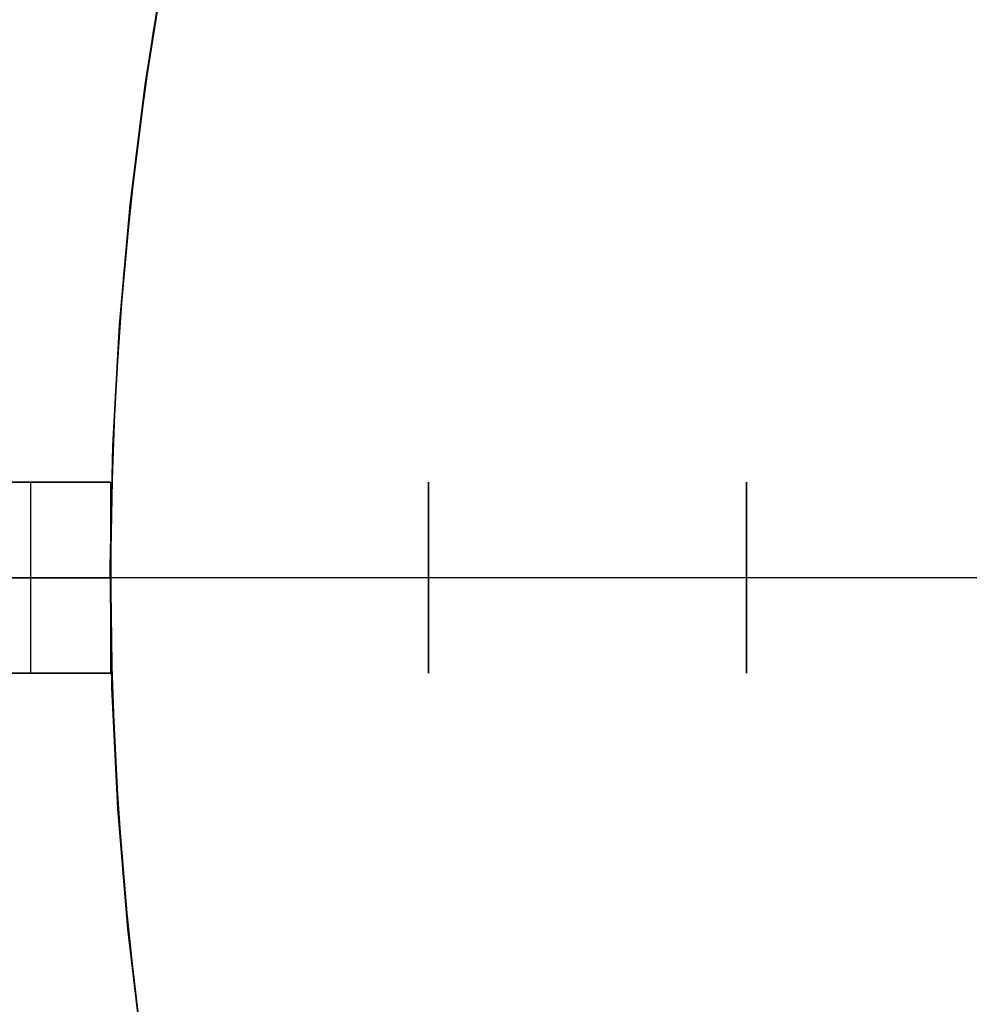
# Model space of a CAD drawing. Header units: millimetres. Extents: x 390 to 1070, y -130 to 550.
# Tile 15 of 57: x 504 to 564, y 183 to 245. Entities that reach past the tile are written whole.
import ezdxf

# ---------------------------------------------------------------- set-up
doc = ezdxf.new("R2010")
doc.units = ezdxf.units.MM

msp = doc.modelspace()

# ---------------------------------------------------------------- linework, layer by layer
at = {"extrusion": (2.27273e-05, -3.59965e-06, 1)}
for points in [[(950.006, 209.999), (949.875, 217.583), (949.483, 225.159), (948.83, 232.716), (947.917, 240.246), (946.745, 247.74), (945.315, 255.19), (943.629, 262.586), (941.689, 269.919), (939.497, 277.181), (937.057, 284.363), (934.37, 291.456), (931.441, 298.453), (928.271, 305.345), (924.867, 312.123), (921.23, 318.78), (917.366, 325.308), (913.28, 331.698), (908.975, 337.944), (904.458, 344.038), (899.734, 349.972), (894.807, 355.74), (889.685, 361.335), (884.373, 366.75), (878.877, 371.978), (873.205, 377.014), (867.362, 381.852), (861.356, 386.485), (855.194, 390.908), (848.883, 395.116), (842.43, 399.104), (835.844, 402.868), (829.132, 406.402), (822.303, 409.702), (815.363, 412.765), (808.322, 415.587), (801.188, 418.165), (793.97, 420.495), (786.675, 422.575), (779.313, 424.403), (771.892, 425.975), (764.422, 427.29), (756.91, 428.348), (749.367, 429.145), (741.801, 429.683), (734.22, 429.959), (726.635, 429.973), (719.053, 429.726), (711.485, 429.218), (703.939, 428.449), (696.423, 427.421), (688.948, 426.134), (681.521, 424.59), (674.152, 422.791), (666.85, 420.739), (659.622, 418.436), (652.478, 415.886), (645.427, 413.091), (638.475, 410.054), (631.633, 406.78), (624.908, 403.272), (618.307, 399.534), (611.84, 395.57), (605.513, 391.386), (599.333, 386.987), (593.31, 382.377), (587.448, 377.562), (581.756, 372.548), (576.241, 367.34), (570.908, 361.946), (565.764, 356.371), (560.816, 350.622), (556.069, 344.705), (551.528, 338.629), (547.2, 332.4), (543.089, 326.025), (539.2, 319.512), (535.538, 312.869), (532.107, 306.104), (528.912, 299.224), (525.956, 292.239), (523.242, 285.155), (520.774, 277.983)], [(949.998, 210), (949.867, 217.585), (949.475, 225.16), (948.822, 232.717), (947.909, 240.247), (946.737, 247.742), (945.307, 255.191), (943.621, 262.587), (941.681, 269.92), (939.49, 277.182), (937.049, 284.364), (934.362, 291.458), (931.433, 298.455), (928.264, 305.346), (924.859, 312.125), (921.222, 318.781), (917.358, 325.309), (913.272, 331.7), (908.968, 337.945), (904.45, 344.039), (899.726, 349.974), (894.799, 355.742), (889.677, 361.336), (884.365, 366.751), (878.87, 371.98), (873.197, 377.016), (867.354, 381.853), (861.348, 386.486), (855.186, 390.909), (848.875, 395.117), (842.422, 399.106), (835.836, 402.869), (829.124, 406.403), (822.295, 409.703), (815.355, 412.767), (808.314, 415.589), (801.18, 418.166), (793.962, 420.497), (786.667, 422.577), (779.305, 424.404), (771.884, 425.976), (764.414, 427.292), (756.902, 428.349), (749.359, 429.147), (741.793, 429.684), (734.212, 429.96), (726.627, 429.974), (719.045, 429.727), (711.477, 429.219), (703.931, 428.45), (696.415, 427.422), (688.94, 426.135), (681.513, 424.591), (674.144, 422.792), (666.842, 420.74), (659.614, 418.438), (652.47, 415.887), (645.419, 413.092), (638.468, 410.056), (631.625, 406.781), (624.9, 403.273), (618.299, 399.535), (611.832, 395.572), (605.505, 391.388), (599.325, 386.988), (593.302, 382.378), (587.44, 377.563), (581.749, 372.549), (576.233, 367.341), (570.9, 361.947), (565.756, 356.372), (560.808, 350.623), (556.061, 344.707), (551.52, 338.63), (547.192, 332.401), (543.081, 326.026), (539.192, 319.513), (535.53, 312.87), (532.1, 306.105), (528.904, 299.226), (525.948, 292.24), (523.234, 285.157), (520.766, 277.984)], [(520.774, 277.983), (518.55, 270.713), (516.578, 263.371), (514.862, 255.965), (513.402, 248.504), (512.201, 240.997), (511.26, 233.453), (510.58, 225.882), (510.162, 218.291), (510.007, 210.69), (510.115, 203.089), (510.485, 195.495), (511.117, 187.919), (512.01, 180.37), (513.164, 172.856), (514.577, 165.386), (516.247, 157.969), (518.172, 150.615), (520.351, 143.331), (522.779, 136.127), (525.455, 129.012), (528.376, 121.993), (531.537, 115.079), (534.935, 108.278), (538.566, 101.599), (542.425, 95.049), (546.509, 88.637), (550.812, 82.369), (555.328, 76.254), (560.053, 70.299), (564.982, 64.51), (570.107, 58.896), (575.423, 53.461), (580.924, 48.214), (586.603, 43.159), (592.453, 38.304), (598.467, 33.654), (604.638, 29.215), (610.959, 24.991), (617.423, 20.989), (624.02, 17.212), (630.744, 13.665), (637.587, 10.352), (644.54, 7.279), (651.595, 4.447), (658.744, 1.86), (665.978, -0.478), (673.288, -2.564), (680.667, -4.397), (688.103, -5.974), (695.591, -7.292), (703.119, -8.352), (710.679, -9.15), (718.262, -9.687), (725.859, -9.962), (733.462, -9.974), (741.06, -9.723), (748.645, -9.21), (756.207, -8.435), (763.739, -7.399), (771.23, -6.104), (778.672, -4.551), (786.056, -2.741), (793.373, -0.678), (800.614, 1.637), (807.771, 4.201), (814.835, 7.011), (821.797, 10.063), (828.65, 13.354), (835.386, 16.88), (841.995, 20.636), (848.471, 24.618), (854.805, 28.822), (860.991, 33.242), (867.019, 37.873), (872.885, 42.71), (878.579, 47.746), (884.097, 52.976), (889.43, 58.394), (894.573, 63.993), (899.519, 69.766), (904.263, 75.706), (908.799, 81.807), (913.121, 88.061), (917.225, 94.461), (921.105, 100.998), (924.757, 107.666), (928.176, 114.456), (931.359, 121.36), (934.301, 128.369), (937, 135.477), (939.451, 142.673), (941.652, 149.95), (943.601, 157.298), (945.294, 164.709), (946.73, 172.175), (947.908, 179.685), (948.825, 187.232), (949.481, 194.806), (949.875, 202.398), (950.006, 209.999)], [(520.766, 277.984), (518.542, 270.714), (516.57, 263.372), (514.854, 255.966), (513.394, 248.505), (512.193, 240.999), (511.252, 233.455), (510.572, 225.883), (510.154, 218.292), (509.999, 210.691), (510.107, 203.09), (510.477, 195.497), (511.109, 187.921), (512.003, 180.371), (513.156, 172.857), (514.569, 165.387), (516.239, 157.971), (518.164, 150.616), (520.343, 143.333), (522.771, 136.129), (525.447, 129.013), (528.368, 121.994), (531.529, 115.08), (534.927, 108.279), (538.558, 101.6), (542.417, 95.051), (546.501, 88.638), (550.804, 82.371), (555.32, 76.256), (560.046, 70.3), (564.974, 64.512), (570.099, 58.897), (575.415, 53.462), (580.916, 48.215), (586.595, 43.161), (592.445, 38.306), (598.459, 33.656), (604.63, 29.216), (610.952, 24.992), (617.415, 20.99), (624.012, 17.213), (630.737, 13.666), (637.579, 10.354), (644.532, 7.28), (651.588, 4.448), (658.736, 1.862), (665.97, -0.476), (673.281, -2.563), (680.659, -4.396), (688.096, -5.972), (695.583, -7.291), (703.111, -8.35), (710.671, -9.149), (718.254, -9.686), (725.852, -9.961), (733.454, -9.973), (741.052, -9.722), (748.637, -9.209), (756.2, -8.434), (763.731, -7.398), (771.222, -6.103), (778.664, -4.55), (786.048, -2.74), (793.365, -0.676), (800.606, 1.639), (807.763, 4.203), (814.827, 7.012), (821.789, 10.064), (828.642, 13.355), (835.378, 16.881), (841.987, 20.637), (848.463, 24.619), (854.797, 28.823), (860.983, 33.243), (867.011, 37.874), (872.877, 42.711), (878.571, 47.747), (884.089, 52.978), (889.422, 58.395), (894.565, 63.994), (899.511, 69.767), (904.255, 75.708), (908.791, 81.808), (913.113, 88.062), (917.217, 94.462), (921.097, 100.999), (924.749, 107.667), (928.168, 114.457), (931.351, 121.361), (934.294, 128.371), (936.992, 135.478), (939.443, 142.674), (941.644, 149.951), (943.593, 157.299), (945.286, 164.711), (946.722, 172.176), (947.9, 179.686), (948.817, 187.233), (949.473, 194.807), (949.867, 202.399), (949.998, 210)]]:
    msp.add_lwpolyline(points, dxfattribs=at)
at = {"extrusion": (-2.27273e-05, 3.59965e-06, 1)}
for points in [[(520.762, 277.985), (523.23, 285.157), (525.944, 292.241), (528.9, 299.226), (532.096, 306.106), (535.526, 312.871), (539.188, 319.514), (543.077, 326.027), (547.188, 332.402), (551.516, 338.631), (556.057, 344.707), (560.804, 350.623), (565.752, 356.373), (570.896, 361.948), (576.229, 367.342), (581.745, 372.549), (587.436, 377.564), (593.298, 382.379), (599.321, 386.989), (605.501, 391.388), (611.828, 395.572), (618.295, 399.536), (624.896, 403.274), (631.621, 406.782), (638.464, 410.056), (645.415, 413.093), (652.466, 415.888), (659.61, 418.438), (666.838, 420.741), (674.14, 422.793), (681.509, 424.592), (688.936, 426.136), (696.411, 427.423), (703.927, 428.451), (711.473, 429.22), (719.041, 429.728), (726.623, 429.975), (734.208, 429.961), (741.789, 429.685), (749.355, 429.147), (756.898, 428.35), (764.41, 427.292), (771.88, 425.977), (779.301, 424.404), (786.663, 422.577), (793.958, 420.497), (801.176, 418.167), (808.31, 415.589), (815.351, 412.767), (822.291, 409.704), (829.12, 406.404), (835.832, 402.87), (842.418, 399.106), (848.871, 395.118), (855.182, 390.91), (861.344, 386.487), (867.35, 381.854), (873.193, 377.016), (878.866, 371.98), (884.361, 366.752), (889.673, 361.337), (894.795, 355.742), (899.722, 349.974), (904.446, 344.04), (908.964, 337.946), (913.268, 331.7), (917.354, 325.31), (921.218, 318.782), (924.855, 312.125), (928.26, 305.347), (931.429, 298.455), (934.358, 291.458), (937.045, 284.365), (939.486, 277.183), (941.677, 269.921), (943.617, 262.587), (945.303, 255.192), (946.733, 247.742), (947.905, 240.248), (948.818, 232.718), (949.471, 225.16), (949.863, 217.585), (949.994, 210.001)], [(520.77, 277.983), (523.238, 285.156), (525.952, 292.239), (528.908, 299.225), (532.103, 306.104), (535.534, 312.87), (539.196, 319.513), (543.085, 326.025), (547.196, 332.4), (551.524, 338.63), (556.065, 344.706), (560.812, 350.622), (565.76, 356.371), (570.904, 361.946), (576.237, 367.341), (581.752, 372.548), (587.444, 377.562), (593.306, 382.377), (599.329, 386.987), (605.509, 391.387), (611.836, 395.571), (618.303, 399.534), (624.904, 403.272), (631.629, 406.781), (638.471, 410.055), (645.423, 413.092), (652.474, 415.887), (659.618, 418.437), (666.846, 420.739), (674.148, 422.791), (681.517, 424.59), (688.944, 426.134), (696.419, 427.421), (703.935, 428.45), (711.481, 429.219), (719.049, 429.727), (726.631, 429.974), (734.216, 429.959), (741.797, 429.683), (749.363, 429.146), (756.906, 428.348), (764.418, 427.291), (771.888, 425.975), (779.309, 424.403), (786.671, 422.576), (793.966, 420.496), (801.184, 418.166), (808.318, 415.588), (815.359, 412.766), (822.299, 409.703), (829.128, 406.402), (835.84, 402.868), (842.426, 399.105), (848.879, 395.117), (855.19, 390.909), (861.352, 386.485), (867.358, 381.852), (873.201, 377.015), (878.873, 371.979), (884.369, 366.751), (889.681, 361.336), (894.803, 355.741), (899.73, 349.973), (904.454, 344.039), (908.971, 337.945), (913.276, 331.699), (917.362, 325.308), (921.226, 318.781), (924.863, 312.124), (928.267, 305.346), (931.437, 298.454), (934.366, 291.457), (937.053, 284.363), (939.493, 277.181), (941.685, 269.919), (943.625, 262.586), (945.311, 255.19), (946.741, 247.741), (947.913, 240.247), (948.826, 232.716), (949.479, 225.159), (949.871, 217.584), (950.002, 210)], [(949.994, 210.001), (949.863, 202.4), (949.469, 194.808), (948.813, 187.234), (947.896, 179.687), (946.718, 172.177), (945.282, 164.711), (943.589, 157.3), (941.64, 149.951), (939.439, 142.675), (936.988, 135.479), (934.29, 128.371), (931.347, 121.362), (928.164, 114.458), (924.745, 107.668), (921.093, 101), (917.213, 94.463), (913.109, 88.063), (908.787, 81.809), (904.251, 75.708), (899.507, 69.768), (894.561, 63.995), (889.418, 58.396), (884.085, 52.978), (878.567, 47.748), (872.873, 42.712), (867.007, 37.875), (860.979, 33.244), (854.793, 28.824), (848.459, 24.62), (841.983, 20.638), (835.374, 16.881), (828.638, 13.356), (821.785, 10.065), (814.823, 7.013), (807.759, 4.203), (800.602, 1.639), (793.361, -0.676), (786.044, -2.739), (778.66, -4.549), (771.218, -6.102), (763.727, -7.398), (756.196, -8.433), (748.633, -9.208), (741.048, -9.721), (733.45, -9.972), (725.848, -9.96), (718.25, -9.685), (710.667, -9.148), (703.107, -8.35), (695.579, -7.291), (688.092, -5.972), (680.655, -4.395), (673.277, -2.562), (665.966, -0.476), (658.732, 1.862), (651.584, 4.449), (644.528, 7.28), (637.575, 10.354), (630.733, 13.667), (624.008, 17.213), (617.411, 20.99), (610.948, 24.993), (604.626, 29.217), (598.455, 33.656), (592.441, 38.306), (586.591, 43.161), (580.912, 48.216), (575.411, 53.463), (570.095, 58.897), (564.97, 64.512), (560.042, 70.301), (555.316, 76.256), (550.8, 82.371), (546.497, 88.639), (542.413, 95.051), (538.554, 101.601), (534.923, 108.28), (531.525, 115.081), (528.364, 121.995), (525.443, 129.014), (522.767, 136.129), (520.339, 143.333), (518.16, 150.617), (516.235, 157.971), (514.565, 165.388), (513.152, 172.858), (511.999, 180.372), (511.105, 187.921), (510.473, 195.497), (510.103, 203.091), (509.995, 210.692), (510.15, 218.293), (510.568, 225.884), (511.248, 233.455), (512.189, 240.999), (513.39, 248.506), (514.85, 255.967), (516.566, 263.373), (518.538, 270.715), (520.762, 277.985)], [(950.002, 210), (949.871, 202.399), (949.477, 194.806), (948.821, 187.233), (947.904, 179.686), (946.726, 172.175), (945.29, 164.71), (943.597, 157.299), (941.648, 149.95), (939.447, 142.674), (936.996, 135.477), (934.297, 128.37), (931.355, 121.36), (928.172, 114.456), (924.753, 107.666), (921.101, 100.999), (917.221, 94.461), (913.117, 88.062), (908.795, 81.808), (904.259, 75.707), (899.515, 69.766), (894.569, 63.993), (889.426, 58.395), (884.093, 52.977), (878.575, 47.747), (872.881, 42.71), (867.015, 37.874), (860.987, 33.243), (854.801, 28.822), (848.467, 24.619), (841.991, 20.636), (835.382, 16.88), (828.646, 13.355), (821.793, 10.064), (814.831, 7.012), (807.767, 4.202), (800.61, 1.638), (793.369, -0.677), (786.052, -2.741), (778.668, -4.55), (771.226, -6.104), (763.735, -7.399), (756.203, -8.435), (748.641, -9.209), (741.056, -9.722), (733.458, -9.973), (725.855, -9.961), (718.258, -9.687), (710.675, -9.15), (703.115, -8.351), (695.587, -7.292), (688.099, -5.973), (680.663, -4.396), (673.284, -2.564), (665.974, -0.477), (658.74, 1.861), (651.591, 4.447), (644.536, 7.279), (637.583, 10.353), (630.74, 13.665), (624.016, 17.212), (617.419, 20.989), (610.955, 24.992), (604.634, 29.215), (598.463, 33.655), (592.449, 38.305), (586.599, 43.16), (580.92, 48.214), (575.419, 53.462), (570.103, 58.896), (564.978, 64.511), (560.049, 70.3), (555.324, 76.255), (550.808, 82.37), (546.505, 88.638), (542.421, 95.05), (538.562, 101.6), (534.931, 108.279), (531.533, 115.079), (528.372, 121.993), (525.451, 129.012), (522.775, 136.128), (520.347, 143.332), (518.168, 150.615), (516.243, 157.97), (514.573, 165.386), (513.16, 172.856), (512.006, 180.371), (511.113, 187.92), (510.481, 195.496), (510.111, 203.089), (510.003, 210.691), (510.158, 218.292), (510.576, 225.882), (511.256, 233.454), (512.197, 240.998), (513.398, 248.505), (514.858, 255.966), (516.574, 263.371), (518.546, 270.714), (520.77, 277.983)]]:
    msp.add_lwpolyline(points, dxfattribs=at)
for points in [[(533.719, 309.367), (530.389, 302.495), (527.299, 295.512), (524.453, 288.425), (521.855, 281.244), (519.508, 273.977), (517.414, 266.633), (515.577, 259.22), (513.998, 251.749), (512.679, 244.227), (511.622, 236.664), (510.828, 229.069), (510.298, 221.45), (510.033, 213.818), (510.033, 206.182), (510.298, 198.55), (510.828, 190.931), (511.622, 183.336), (512.679, 175.773)], [(533.719, 309.367), (530.389, 302.495), (527.299, 295.512), (524.453, 288.425), (521.855, 281.244), (519.508, 273.977), (517.414, 266.633), (515.577, 259.22), (513.998, 251.749), (512.679, 244.227), (511.622, 236.664), (510.828, 229.069), (510.298, 221.45), (510.033, 213.818), (510.033, 206.182), (510.298, 198.55), (510.828, 190.931), (511.622, 183.336), (512.679, 175.773)], [(510, 216), (500, 216)], [(500, 216), (510, 216)], [(505, 204), (505, 216)], [(505, 204), (505, 216)], [(510, 216), (510, 204)], [(510, 216), (510, 204)], [(530, 216), (530, 204)], [(530, 216), (530, 204)], [(530, 216), (530, 204)], [(530, 216), (530, 204)], [(530, 216), (530, 204)], [(530, 216), (530, 204)], [(530, 204), (530, 216)], [(530, 204), (530, 216)], [(550, 204), (550, 216)], [(550, 216), (550, 204)], [(550, 216), (550, 204)], [(550, 216), (550, 204)], [(550, 204), (550, 216)], [(550, 204), (550, 216)], [(490, 210), (510, 210)], [(490, 210), (510, 210)], [(490, 210), (510, 210)], [(490, 210), (510, 210)], [(710, 210), (490, 210)], [(710, 210), (490, 210)], [(500, 210), (510, 210)], [(510, 210), (500, 210)], [(500, 204), (510, 204)], [(510, 204), (500, 204)]]:
    msp.add_lwpolyline(points)
at = {"extrusion": (0, 1, 0)}
for points in [[(-530, -328.005), (-528.634, -327.982), (-527.27, -327.912), (-525.909, -327.795), (-524.553, -327.632), (-523.204, -327.423), (-521.862, -327.168), (-520.529, -326.868), (-519.208, -326.522), (-517.899, -326.131), (-516.605, -325.695), (-515.326, -325.216), (-514.064, -324.693), (-512.821, -324.128), (-511.597, -323.52), (-510.396, -322.871), (-509.217, -322.182), (-508.062, -321.452), (-506.933, -320.684), (-505.831, -319.877), (-504.756, -319.033), (-503.712, -318.154), (-502.698, -317.238), (-501.716, -316.289), (-500.767, -315.307), (-499.851, -314.293), (-498.972, -313.249), (-498.128, -312.174), (-497.321, -311.072), (-496.553, -309.943), (-495.823, -308.788), (-495.134, -307.609), (-494.485, -306.408), (-493.877, -305.184), (-493.312, -303.941), (-492.789, -302.679), (-492.31, -301.4), (-491.874, -300.106), (-491.483, -298.797), (-491.137, -297.476), (-490.837, -296.143), (-490.582, -294.801), (-490.373, -293.452), (-490.21, -292.096), (-490.093, -290.735), (-490.023, -289.371), (-490, -288.005)], [(-490, 111.995), (-490.023, 113.361), (-490.093, 114.725), (-490.21, 116.086), (-490.373, 117.442), (-490.582, 118.791), (-490.837, 120.133), (-491.137, 121.466), (-491.483, 122.787), (-491.874, 124.096), (-492.31, 125.39), (-492.789, 126.669), (-493.312, 127.931), (-493.877, 129.174), (-494.485, 130.398), (-495.134, 131.599), (-495.823, 132.778), (-496.553, 133.933), (-497.321, 135.062), (-498.128, 136.164), (-498.972, 137.239), (-499.851, 138.283), (-500.767, 139.297), (-501.716, 140.279), (-502.698, 141.228), (-503.712, 142.144), (-504.756, 143.023), (-505.831, 143.867), (-506.933, 144.674), (-508.062, 145.442), (-509.217, 146.172), (-510.396, 146.861), (-511.597, 147.51), (-512.821, 148.118), (-514.064, 148.683), (-515.326, 149.206), (-516.605, 149.685), (-517.899, 150.121), (-519.208, 150.512), (-520.529, 150.858), (-521.862, 151.158), (-523.204, 151.413), (-524.553, 151.622), (-525.909, 151.785), (-527.27, 151.902), (-528.634, 151.972), (-530, 151.995)], [(-530, 251.995), (-529.988, 252.678), (-529.953, 253.36), (-529.895, 254.04), (-529.814, 254.718), (-529.709, 255.393), (-529.582, 256.064), (-529.431, 256.73), (-529.258, 257.391), (-529.063, 258.045), (-528.845, 258.693), (-528.606, 259.332), (-528.344, 259.963), (-528.061, 260.585), (-527.758, 261.196), (-527.433, 261.797), (-527.088, 262.387), (-526.724, 262.964), (-526.339, 263.529), (-525.936, 264.08), (-525.514, 264.617), (-525.074, 265.139), (-524.617, 265.646), (-524.142, 266.137), (-523.651, 266.612), (-523.144, 267.069), (-522.622, 267.509), (-522.085, 267.931), (-521.534, 268.334), (-520.969, 268.719), (-520.392, 269.083), (-519.802, 269.428), (-519.201, 269.753), (-518.59, 270.056), (-517.968, 270.339), (-517.337, 270.601), (-516.698, 270.84), (-516.05, 271.058), (-515.396, 271.253), (-514.735, 271.426), (-514.069, 271.577), (-513.398, 271.704), (-512.723, 271.809), (-512.045, 271.89), (-511.365, 271.948), (-510.683, 271.983), (-510, 271.995)], [(-510, -448.005), (-510.683, -447.993), (-511.365, -447.958), (-512.045, -447.9), (-512.723, -447.819), (-513.398, -447.714), (-514.069, -447.587), (-514.735, -447.436), (-515.396, -447.263), (-516.05, -447.068), (-516.698, -446.85), (-517.337, -446.611), (-517.968, -446.349), (-518.59, -446.066), (-519.201, -445.763), (-519.802, -445.438), (-520.392, -445.093), (-520.969, -444.729), (-521.534, -444.344), (-522.085, -443.941), (-522.622, -443.519), (-523.144, -443.079), (-523.651, -442.622), (-524.142, -442.147), (-524.617, -441.656), (-525.074, -441.149), (-525.514, -440.627), (-525.936, -440.09), (-526.339, -439.539), (-526.724, -438.974), (-527.088, -438.397), (-527.433, -437.807), (-527.758, -437.206), (-528.061, -436.595), (-528.344, -435.973), (-528.606, -435.342), (-528.845, -434.703), (-529.063, -434.055), (-529.258, -433.401), (-529.431, -432.74), (-529.582, -432.074), (-529.709, -431.403), (-529.814, -430.728), (-529.895, -430.05), (-529.953, -429.37), (-529.988, -428.688), (-530, -428.005)], [(-550, -348.005), (-549.988, -347.322), (-549.953, -346.64), (-549.895, -345.96), (-549.814, -345.282), (-549.709, -344.607), (-549.582, -343.936), (-549.431, -343.27), (-549.258, -342.609), (-549.063, -341.955), (-548.845, -341.307), (-548.606, -340.668), (-548.344, -340.037), (-548.061, -339.415), (-547.758, -338.804), (-547.433, -338.203), (-547.088, -337.613), (-546.724, -337.036), (-546.339, -336.471), (-545.936, -335.92), (-545.514, -335.383), (-545.074, -334.861), (-544.617, -334.354), (-544.142, -333.863), (-543.651, -333.388), (-543.144, -332.931), (-542.622, -332.491), (-542.085, -332.069), (-541.534, -331.666), (-540.969, -331.281), (-540.392, -330.917), (-539.802, -330.572), (-539.201, -330.247), (-538.59, -329.944), (-537.968, -329.661), (-537.337, -329.399), (-536.698, -329.16), (-536.05, -328.942), (-535.396, -328.747), (-534.735, -328.574), (-534.069, -328.423), (-533.398, -328.296), (-532.723, -328.191), (-532.045, -328.11), (-531.365, -328.052), (-530.683, -328.017), (-530, -328.005)], [(-530, 151.995), (-530.683, 152.007), (-531.365, 152.042), (-532.045, 152.1), (-532.723, 152.181), (-533.398, 152.286), (-534.069, 152.413), (-534.735, 152.564), (-535.396, 152.737), (-536.05, 152.932), (-536.698, 153.15), (-537.337, 153.389), (-537.968, 153.651), (-538.59, 153.934), (-539.201, 154.237), (-539.802, 154.562), (-540.392, 154.907), (-540.969, 155.271), (-541.534, 155.656), (-542.085, 156.059), (-542.622, 156.481), (-543.144, 156.921), (-543.651, 157.378), (-544.142, 157.853), (-544.617, 158.344), (-545.074, 158.851), (-545.514, 159.373), (-545.936, 159.91), (-546.339, 160.461), (-546.724, 161.026), (-547.088, 161.603), (-547.433, 162.193), (-547.758, 162.794), (-548.061, 163.405), (-548.344, 164.027), (-548.606, 164.658), (-548.845, 165.297), (-549.063, 165.945), (-549.258, 166.599), (-549.431, 167.26), (-549.582, 167.926), (-549.709, 168.597), (-549.814, 169.272), (-549.895, 169.95), (-549.953, 170.63), (-549.988, 171.312), (-550, 171.995)], [(-550, 221.995), (-549.988, 222.678), (-549.953, 223.36), (-549.895, 224.04), (-549.814, 224.718), (-549.709, 225.393), (-549.582, 226.064), (-549.431, 226.73), (-549.258, 227.391), (-549.063, 228.045), (-548.845, 228.693), (-548.606, 229.332), (-548.344, 229.963), (-548.061, 230.585), (-547.758, 231.196), (-547.433, 231.797), (-547.088, 232.387), (-546.724, 232.964), (-546.339, 233.529), (-545.936, 234.08), (-545.514, 234.617), (-545.074, 235.139), (-544.617, 235.646), (-544.142, 236.137), (-543.651, 236.612), (-543.144, 237.069), (-542.622, 237.509), (-542.085, 237.931), (-541.534, 238.334), (-540.969, 238.719), (-540.392, 239.083), (-539.802, 239.428), (-539.201, 239.753), (-538.59, 240.056), (-537.968, 240.339), (-537.337, 240.601), (-536.698, 240.84), (-536.05, 241.058), (-535.396, 241.253), (-534.735, 241.426), (-534.069, 241.577), (-533.398, 241.704), (-532.723, 241.809), (-532.045, 241.89), (-531.365, 241.948), (-530.683, 241.983), (-530, 241.995)], [(-530, -418.005), (-530.683, -417.993), (-531.365, -417.958), (-532.045, -417.9), (-532.723, -417.819), (-533.398, -417.714), (-534.069, -417.587), (-534.735, -417.436), (-535.396, -417.263), (-536.05, -417.068), (-536.698, -416.85), (-537.337, -416.611), (-537.968, -416.349), (-538.59, -416.066), (-539.201, -415.763), (-539.802, -415.438), (-540.392, -415.093), (-540.969, -414.729), (-541.534, -414.344), (-542.085, -413.941), (-542.622, -413.519), (-543.144, -413.079), (-543.651, -412.622), (-544.142, -412.147), (-544.617, -411.656), (-545.074, -411.149), (-545.514, -410.627), (-545.936, -410.09), (-546.339, -409.539), (-546.724, -408.974), (-547.088, -408.397), (-547.433, -407.807), (-547.758, -407.206), (-548.061, -406.595), (-548.344, -405.973), (-548.606, -405.342), (-548.845, -404.703), (-549.063, -404.055), (-549.258, -403.401), (-549.431, -402.74), (-549.582, -402.074), (-549.709, -401.403), (-549.814, -400.728), (-549.895, -400.05), (-549.953, -399.37), (-549.988, -398.688), (-550, -398.005)], [(-530, -328.005), (-528.634, -327.982), (-527.27, -327.912), (-525.909, -327.795), (-524.553, -327.632), (-523.204, -327.423), (-521.862, -327.168), (-520.529, -326.868), (-519.208, -326.522), (-517.899, -326.131), (-516.605, -325.695), (-515.326, -325.216), (-514.064, -324.693), (-512.821, -324.128), (-511.597, -323.52), (-510.396, -322.871), (-509.217, -322.182), (-508.062, -321.452), (-506.933, -320.684), (-505.831, -319.877), (-504.756, -319.033), (-503.712, -318.154), (-502.698, -317.238), (-501.716, -316.289), (-500.767, -315.307), (-499.851, -314.293), (-498.972, -313.249), (-498.128, -312.174), (-497.321, -311.072), (-496.553, -309.943), (-495.823, -308.788), (-495.134, -307.609), (-494.485, -306.408), (-493.877, -305.184), (-493.312, -303.941), (-492.789, -302.679), (-492.31, -301.4), (-491.874, -300.106), (-491.483, -298.797), (-491.137, -297.476), (-490.837, -296.143), (-490.582, -294.801), (-490.373, -293.452), (-490.21, -292.096), (-490.093, -290.735), (-490.023, -289.371), (-490, -288.005)], [(-490, 111.995), (-490.023, 113.361), (-490.093, 114.725), (-490.21, 116.086), (-490.373, 117.442), (-490.582, 118.791), (-490.837, 120.133), (-491.137, 121.466), (-491.483, 122.787), (-491.874, 124.096), (-492.31, 125.39), (-492.789, 126.669), (-493.312, 127.931), (-493.877, 129.174), (-494.485, 130.398), (-495.134, 131.599), (-495.823, 132.778), (-496.553, 133.933), (-497.321, 135.062), (-498.128, 136.164), (-498.972, 137.239), (-499.851, 138.283), (-500.767, 139.297), (-501.716, 140.279), (-502.698, 141.228), (-503.712, 142.144), (-504.756, 143.023), (-505.831, 143.867), (-506.933, 144.674), (-508.062, 145.442), (-509.217, 146.172), (-510.396, 146.861), (-511.597, 147.51), (-512.821, 148.118), (-514.064, 148.683), (-515.326, 149.206), (-516.605, 149.685), (-517.899, 150.121), (-519.208, 150.512), (-520.529, 150.858), (-521.862, 151.158), (-523.204, 151.413), (-524.553, 151.622), (-525.909, 151.785), (-527.27, 151.902), (-528.634, 151.972), (-530, 151.995)], [(-510, 271.995), (-510.683, 271.983), (-511.365, 271.948), (-512.045, 271.89), (-512.723, 271.809), (-513.398, 271.704), (-514.069, 271.577), (-514.735, 271.426), (-515.396, 271.253), (-516.05, 271.058), (-516.698, 270.84), (-517.337, 270.601), (-517.968, 270.339), (-518.59, 270.056), (-519.201, 269.753), (-519.802, 269.428), (-520.392, 269.083), (-520.969, 268.719), (-521.534, 268.334), (-522.085, 267.931), (-522.622, 267.509), (-523.144, 267.069), (-523.651, 266.612), (-524.142, 266.137), (-524.617, 265.646), (-525.074, 265.139), (-525.514, 264.617), (-525.936, 264.08), (-526.339, 263.529), (-526.724, 262.964), (-527.088, 262.387), (-527.433, 261.797), (-527.758, 261.196), (-528.061, 260.585), (-528.344, 259.963), (-528.606, 259.332), (-528.845, 258.693), (-529.063, 258.045), (-529.258, 257.391), (-529.431, 256.73), (-529.582, 256.064), (-529.709, 255.393), (-529.814, 254.718), (-529.895, 254.04), (-529.953, 253.36), (-529.988, 252.678), (-530, 251.995)], [(-530, -428.005), (-529.988, -428.688), (-529.953, -429.37), (-529.895, -430.05), (-529.814, -430.728), (-529.709, -431.403), (-529.582, -432.074), (-529.431, -432.74), (-529.258, -433.401), (-529.063, -434.055), (-528.845, -434.703), (-528.606, -435.342), (-528.344, -435.973), (-528.061, -436.595), (-527.758, -437.206), (-527.433, -437.807), (-527.088, -438.397), (-526.724, -438.974), (-526.339, -439.539), (-525.936, -440.09), (-525.514, -440.627), (-525.074, -441.149), (-524.617, -441.656), (-524.142, -442.147), (-523.651, -442.622), (-523.144, -443.079), (-522.622, -443.519), (-522.085, -443.941), (-521.534, -444.344), (-520.969, -444.729), (-520.392, -445.093), (-519.802, -445.438), (-519.201, -445.763), (-518.59, -446.066), (-517.968, -446.349), (-517.337, -446.611), (-516.698, -446.85), (-516.05, -447.068), (-515.396, -447.263), (-514.735, -447.436), (-514.069, -447.587), (-513.398, -447.714), (-512.723, -447.819), (-512.045, -447.9), (-511.365, -447.958), (-510.683, -447.993), (-510, -448.005)], [(-530, -328.005), (-530.683, -328.017), (-531.365, -328.052), (-532.045, -328.11), (-532.723, -328.191), (-533.398, -328.296), (-534.069, -328.423), (-534.735, -328.574), (-535.396, -328.747), (-536.05, -328.942), (-536.698, -329.16), (-537.337, -329.399), (-537.968, -329.661), (-538.59, -329.944), (-539.201, -330.247), (-539.802, -330.572), (-540.392, -330.917), (-540.969, -331.281), (-541.534, -331.666), (-542.085, -332.069), (-542.622, -332.491), (-543.144, -332.931), (-543.651, -333.388), (-544.142, -333.863), (-544.617, -334.354), (-545.074, -334.861), (-545.514, -335.383), (-545.936, -335.92), (-546.339, -336.471), (-546.724, -337.036), (-547.088, -337.613), (-547.433, -338.203), (-547.758, -338.804), (-548.061, -339.415), (-548.344, -340.037), (-548.606, -340.668), (-548.845, -341.307), (-549.063, -341.955), (-549.258, -342.609), (-549.431, -343.27), (-549.582, -343.936), (-549.709, -344.607), (-549.814, -345.282), (-549.895, -345.96), (-549.953, -346.64), (-549.988, -347.322), (-550, -348.005)], [(-550, 171.995), (-549.988, 171.312), (-549.953, 170.63), (-549.895, 169.95), (-549.814, 169.272), (-549.709, 168.597), (-549.582, 167.926), (-549.431, 167.26), (-549.258, 166.599), (-549.063, 165.945), (-548.845, 165.297), (-548.606, 164.658), (-548.344, 164.027), (-548.061, 163.405), (-547.758, 162.794), (-547.433, 162.193), (-547.088, 161.603), (-546.724, 161.026), (-546.339, 160.461), (-545.936, 159.91), (-545.514, 159.373), (-545.074, 158.851), (-544.617, 158.344), (-544.142, 157.853), (-543.651, 157.378), (-543.144, 156.921), (-542.622, 156.481), (-542.085, 156.059), (-541.534, 155.656), (-540.969, 155.271), (-540.392, 154.907), (-539.802, 154.562), (-539.201, 154.237), (-538.59, 153.934), (-537.968, 153.651), (-537.337, 153.389), (-536.698, 153.15), (-536.05, 152.932), (-535.396, 152.737), (-534.735, 152.564), (-534.069, 152.413), (-533.398, 152.286), (-532.723, 152.181), (-532.045, 152.1), (-531.365, 152.042), (-530.683, 152.007), (-530, 151.995)], [(-530, 241.995), (-530.683, 241.983), (-531.365, 241.948), (-532.045, 241.89), (-532.723, 241.809), (-533.398, 241.704), (-534.069, 241.577), (-534.735, 241.426), (-535.396, 241.253), (-536.05, 241.058), (-536.698, 240.84), (-537.337, 240.601), (-537.968, 240.339), (-538.59, 240.056), (-539.201, 239.753), (-539.802, 239.428), (-540.392, 239.083), (-540.969, 238.719), (-541.534, 238.334), (-542.085, 237.931), (-542.622, 237.509), (-543.144, 237.069), (-543.651, 236.612), (-544.142, 236.137), (-544.617, 235.646), (-545.074, 235.139), (-545.514, 234.617), (-545.936, 234.08), (-546.339, 233.529), (-546.724, 232.964), (-547.088, 232.387), (-547.433, 231.797), (-547.758, 231.196), (-548.061, 230.585), (-548.344, 229.963), (-548.606, 229.332), (-548.845, 228.693), (-549.063, 228.045), (-549.258, 227.391), (-549.431, 226.73), (-549.582, 226.064), (-549.709, 225.393), (-549.814, 224.718), (-549.895, 224.04), (-549.953, 223.36), (-549.988, 222.678), (-550, 221.995)], [(-550, -398.005), (-549.988, -398.688), (-549.953, -399.37), (-549.895, -400.05), (-549.814, -400.728), (-549.709, -401.403), (-549.582, -402.074), (-549.431, -402.74), (-549.258, -403.401), (-549.063, -404.055), (-548.845, -404.703), (-548.606, -405.342), (-548.344, -405.973), (-548.061, -406.595), (-547.758, -407.206), (-547.433, -407.807), (-547.088, -408.397), (-546.724, -408.974), (-546.339, -409.539), (-545.936, -410.09), (-545.514, -410.627), (-545.074, -411.149), (-544.617, -411.656), (-544.142, -412.147), (-543.651, -412.622), (-543.144, -413.079), (-542.622, -413.519), (-542.085, -413.941), (-541.534, -414.344), (-540.969, -414.729), (-540.392, -415.093), (-539.802, -415.438), (-539.201, -415.763), (-538.59, -416.066), (-537.968, -416.349), (-537.337, -416.611), (-536.698, -416.85), (-536.05, -417.068), (-535.396, -417.263), (-534.735, -417.436), (-534.069, -417.587), (-533.398, -417.714), (-532.723, -417.819), (-532.045, -417.9), (-531.365, -417.958), (-530.683, -417.993), (-530, -418.005)], [(-490, -288.005), (-490.023, -289.371), (-490.093, -290.735), (-490.21, -292.096), (-490.373, -293.452), (-490.582, -294.801), (-490.837, -296.143), (-491.137, -297.476), (-491.483, -298.797), (-491.874, -300.106), (-492.31, -301.4), (-492.789, -302.679), (-493.312, -303.941), (-493.877, -305.184), (-494.485, -306.408), (-495.134, -307.609), (-495.823, -308.788), (-496.553, -309.943), (-497.321, -311.072), (-498.128, -312.174), (-498.972, -313.249), (-499.851, -314.293), (-500.767, -315.307), (-501.716, -316.289), (-502.698, -317.238), (-503.712, -318.154), (-504.756, -319.033), (-505.831, -319.877), (-506.933, -320.684), (-508.062, -321.452), (-509.217, -322.182), (-510.396, -322.871), (-511.597, -323.52), (-512.821, -324.128), (-514.064, -324.693), (-515.326, -325.216), (-516.605, -325.695), (-517.899, -326.131), (-519.208, -326.522), (-520.529, -326.868), (-521.862, -327.168), (-523.204, -327.423), (-524.553, -327.632), (-525.909, -327.795), (-527.27, -327.912), (-528.634, -327.982), (-530, -328.005)], [(-530, 151.995), (-528.634, 151.972), (-527.27, 151.902), (-525.909, 151.785), (-524.553, 151.622), (-523.204, 151.413), (-521.862, 151.158), (-520.529, 150.858), (-519.208, 150.512), (-517.899, 150.121), (-516.605, 149.685), (-515.326, 149.206), (-514.064, 148.683), (-512.821, 148.118), (-511.597, 147.51), (-510.396, 146.861), (-509.217, 146.172), (-508.062, 145.442), (-506.933, 144.674), (-505.831, 143.867), (-504.756, 143.023), (-503.712, 142.144), (-502.698, 141.228), (-501.716, 140.279), (-500.767, 139.297), (-499.851, 138.283), (-498.972, 137.239), (-498.128, 136.164), (-497.321, 135.062), (-496.553, 133.933), (-495.823, 132.778), (-495.134, 131.599), (-494.485, 130.398), (-493.877, 129.174), (-493.312, 127.931), (-492.789, 126.669), (-492.31, 125.39), (-491.874, 124.096), (-491.483, 122.787), (-491.137, 121.466), (-490.837, 120.133), (-490.582, 118.791), (-490.373, 117.442), (-490.21, 116.086), (-490.093, 114.725), (-490.023, 113.361), (-490, 111.995)], [(-510, 271.995), (-510.683, 271.983), (-511.365, 271.948), (-512.045, 271.89), (-512.723, 271.809), (-513.398, 271.704), (-514.069, 271.577), (-514.735, 271.426), (-515.396, 271.253), (-516.05, 271.058), (-516.698, 270.84), (-517.337, 270.601), (-517.968, 270.339), (-518.59, 270.056), (-519.201, 269.753), (-519.802, 269.428), (-520.392, 269.083), (-520.969, 268.719), (-521.534, 268.334), (-522.085, 267.931), (-522.622, 267.509), (-523.144, 267.069), (-523.651, 266.612), (-524.142, 266.137), (-524.617, 265.646), (-525.074, 265.139), (-525.514, 264.617), (-525.936, 264.08), (-526.339, 263.529), (-526.724, 262.964), (-527.088, 262.387), (-527.433, 261.797), (-527.758, 261.196), (-528.061, 260.585), (-528.344, 259.963), (-528.606, 259.332), (-528.845, 258.693), (-529.063, 258.045), (-529.258, 257.391), (-529.431, 256.73), (-529.582, 256.064), (-529.709, 255.393), (-529.814, 254.718), (-529.895, 254.04), (-529.953, 253.36), (-529.988, 252.678), (-530, 251.995)], [(-530, -428.005), (-529.988, -428.688), (-529.953, -429.37), (-529.895, -430.05), (-529.814, -430.728), (-529.709, -431.403), (-529.582, -432.074), (-529.431, -432.74), (-529.258, -433.401), (-529.063, -434.055), (-528.845, -434.703), (-528.606, -435.342), (-528.344, -435.973), (-528.061, -436.595), (-527.758, -437.206), (-527.433, -437.807), (-527.088, -438.397), (-526.724, -438.974), (-526.339, -439.539), (-525.936, -440.09), (-525.514, -440.627), (-525.074, -441.149), (-524.617, -441.656), (-524.142, -442.147), (-523.651, -442.622), (-523.144, -443.079), (-522.622, -443.519), (-522.085, -443.941), (-521.534, -444.344), (-520.969, -444.729), (-520.392, -445.093), (-519.802, -445.438), (-519.201, -445.763), (-518.59, -446.066), (-517.968, -446.349), (-517.337, -446.611), (-516.698, -446.85), (-516.05, -447.068), (-515.396, -447.263), (-514.735, -447.436), (-514.069, -447.587), (-513.398, -447.714), (-512.723, -447.819), (-512.045, -447.9), (-511.365, -447.958), (-510.683, -447.993), (-510, -448.005)], [(-530, -328.005), (-530.683, -328.017), (-531.365, -328.052), (-532.045, -328.11), (-532.723, -328.191), (-533.398, -328.296), (-534.069, -328.423), (-534.735, -328.574), (-535.396, -328.747), (-536.05, -328.942), (-536.698, -329.16), (-537.337, -329.399), (-537.968, -329.661), (-538.59, -329.944), (-539.201, -330.247), (-539.802, -330.572), (-540.392, -330.917), (-540.969, -331.281), (-541.534, -331.666), (-542.085, -332.069), (-542.622, -332.491), (-543.144, -332.931), (-543.651, -333.388), (-544.142, -333.863), (-544.617, -334.354), (-545.074, -334.861), (-545.514, -335.383), (-545.936, -335.92), (-546.339, -336.471), (-546.724, -337.036), (-547.088, -337.613), (-547.433, -338.203), (-547.758, -338.804), (-548.061, -339.415), (-548.344, -340.037), (-548.606, -340.668), (-548.845, -341.307), (-549.063, -341.955), (-549.258, -342.609), (-549.431, -343.27), (-549.582, -343.936), (-549.709, -344.607), (-549.814, -345.282), (-549.895, -345.96), (-549.953, -346.64), (-549.988, -347.322), (-550, -348.005)], [(-550, 171.995), (-549.988, 171.312), (-549.953, 170.63), (-549.895, 169.95), (-549.814, 169.272), (-549.709, 168.597), (-549.582, 167.926), (-549.431, 167.26), (-549.258, 166.599), (-549.063, 165.945), (-548.845, 165.297), (-548.606, 164.658), (-548.344, 164.027), (-548.061, 163.405), (-547.758, 162.794), (-547.433, 162.193), (-547.088, 161.603), (-546.724, 161.026), (-546.339, 160.461), (-545.936, 159.91), (-545.514, 159.373), (-545.074, 158.851), (-544.617, 158.344), (-544.142, 157.853), (-543.651, 157.378), (-543.144, 156.921), (-542.622, 156.481), (-542.085, 156.059), (-541.534, 155.656), (-540.969, 155.271), (-540.392, 154.907), (-539.802, 154.562), (-539.201, 154.237), (-538.59, 153.934), (-537.968, 153.651), (-537.337, 153.389), (-536.698, 153.15), (-536.05, 152.932), (-535.396, 152.737), (-534.735, 152.564), (-534.069, 152.413), (-533.398, 152.286), (-532.723, 152.181), (-532.045, 152.1), (-531.365, 152.042), (-530.683, 152.007), (-530, 151.995)], [(-530, 241.995), (-530.683, 241.983), (-531.365, 241.948), (-532.045, 241.89), (-532.723, 241.809), (-533.398, 241.704), (-534.069, 241.577), (-534.735, 241.426), (-535.396, 241.253), (-536.05, 241.058), (-536.698, 240.84), (-537.337, 240.601), (-537.968, 240.339), (-538.59, 240.056), (-539.201, 239.753), (-539.802, 239.428), (-540.392, 239.083), (-540.969, 238.719), (-541.534, 238.334), (-542.085, 237.931), (-542.622, 237.509), (-543.144, 237.069), (-543.651, 236.612), (-544.142, 236.137), (-544.617, 235.646), (-545.074, 235.139), (-545.514, 234.617), (-545.936, 234.08), (-546.339, 233.529), (-546.724, 232.964), (-547.088, 232.387), (-547.433, 231.797), (-547.758, 231.196), (-548.061, 230.585), (-548.344, 229.963), (-548.606, 229.332), (-548.845, 228.693), (-549.063, 228.045), (-549.258, 227.391), (-549.431, 226.73), (-549.582, 226.064), (-549.709, 225.393), (-549.814, 224.718), (-549.895, 224.04), (-549.953, 223.36), (-549.988, 222.678), (-550, 221.995)], [(-550, -398.005), (-549.988, -398.688), (-549.953, -399.37), (-549.895, -400.05), (-549.814, -400.728), (-549.709, -401.403), (-549.582, -402.074), (-549.431, -402.74), (-549.258, -403.401), (-549.063, -404.055), (-548.845, -404.703), (-548.606, -405.342), (-548.344, -405.973), (-548.061, -406.595), (-547.758, -407.206), (-547.433, -407.807), (-547.088, -408.397), (-546.724, -408.974), (-546.339, -409.539), (-545.936, -410.09), (-545.514, -410.627), (-545.074, -411.149), (-544.617, -411.656), (-544.142, -412.147), (-543.651, -412.622), (-543.144, -413.079), (-542.622, -413.519), (-542.085, -413.941), (-541.534, -414.344), (-540.969, -414.729), (-540.392, -415.093), (-539.802, -415.438), (-539.201, -415.763), (-538.59, -416.066), (-537.968, -416.349), (-537.337, -416.611), (-536.698, -416.85), (-536.05, -417.068), (-535.396, -417.263), (-534.735, -417.436), (-534.069, -417.587), (-533.398, -417.714), (-532.723, -417.819), (-532.045, -417.9), (-531.365, -417.958), (-530.683, -417.993), (-530, -418.005)]]:
    msp.add_lwpolyline(points, dxfattribs=at)
at = {"extrusion": (1, 0, 0)}
for points in [[(216, 241.995), (216, 251.995)], [(216, -428.005), (216, -418.005)], [(216, 171.995), (216, 221.995)], [(216, -398.005), (216, -348.005)], [(210, 79.985), (210, 92.005)], [(210, -268.015), (210, -255.995)], [(210, 251.995), (210, 241.995)], [(210, -418.005), (210, -428.005)], [(210, 221.995), (210, 171.995)], [(210, -348.005), (210, -398.005)], [(204, 251.995), (204, 241.995)], [(204, -418.005), (204, -428.005)], [(204, -348.005), (204, -398.005)], [(204, 221.995), (204, 171.995)]]:
    msp.add_lwpolyline(points, dxfattribs=at)

doc.saveas('drawing.dxf')
